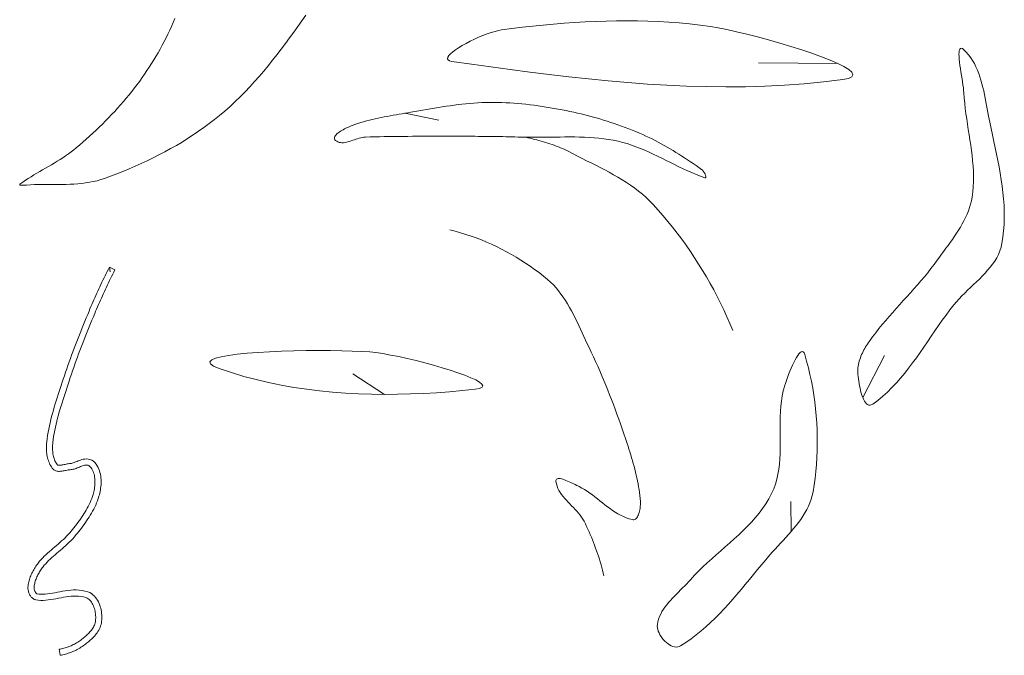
# Model space of a CAD drawing. Header units: inches. Extents: x -12 to 23, y -13.2 to 21.7.
# Tile 9 of 75: x -3 to 2, y -0.9 to 2.3. Entities that reach past the tile are written whole.
import ezdxf

# ---------------------------------------------------------------- set-up
doc = ezdxf.new("R2010")
doc.units = ezdxf.units.IN
doc.header["$MEASUREMENT"] = 0
doc.layers.get('0').update_dxf_attribs({"lineweight": 0})

msp = doc.modelspace()

# ---------------------------------------------------------------- linework, layer by layer
at = {"color": 30, "linetype": 'Continuous', "lineweight": 0, "true_color": 0xff7e00}
for p, q in [((1.1464, 2.0721), (0.7428, 2.0761)), ((-1.0617, 1.8179), (-0.8887, 1.7834)), ((1.2739, 0.3676), (1.3855, 0.5818)), ((-1.166, 0.3829), (-1.3278, 0.4887)), ((0.9084, -0.3174), (0.9076, -0.1643))]:
    msp.add_line(p, q, dxfattribs=at)
at = {"color": 7, "linetype": 'Continuous', "lineweight": 0}
for p, q in [((-0.4343, 1.6929), (-0.4456, 1.6956)), ((-0.423, 1.6902), (-0.4343, 1.6929)), ((-0.4117, 1.6875), (-0.423, 1.6902)), ((-0.4005, 1.6847), (-0.4117, 1.6875)), ((-0.3892, 1.6818), (-0.4005, 1.6847)), ((-0.378, 1.6788), (-0.3892, 1.6818)), ((-0.3667, 1.6757), (-0.378, 1.6788)), ((-0.3555, 1.6725), (-0.3667, 1.6757)), ((-0.3444, 1.6692), (-0.3555, 1.6725)), ((-0.3333, 1.6658), (-0.3444, 1.6692)), ((-0.3222, 1.6622), (-0.3333, 1.6658)), ((-0.3113, 1.6585), (-0.3222, 1.6622)), ((-0.3003, 1.6546), (-0.3113, 1.6585)), ((-0.2895, 1.6506), (-0.3003, 1.6546)), ((-0.2787, 1.6464), (-0.2895, 1.6506)), ((-0.268, 1.6419), (-0.2787, 1.6464)), ((-0.2574, 1.6373), (-0.268, 1.6419)), ((-0.2469, 1.6325), (-0.2574, 1.6373)), ((-0.2365, 1.6274), (-0.2469, 1.6325)), ((-0.2262, 1.6222), (-0.2365, 1.6274)), ((-0.2036, 1.6104), (-0.2262, 1.6222)), ((-0.1808, 1.5987), (-0.2036, 1.6104)), ((-0.1578, 1.5872), (-0.1808, 1.5987)), ((-0.1348, 1.5756), (-0.1578, 1.5872)), ((-0.1117, 1.5641), (-0.1348, 1.5756)), ((-0.0886, 1.5525), (-0.1117, 1.5641)), ((-0.0656, 1.5407), (-0.0886, 1.5525)), ((-0.0427, 1.5288), (-0.0656, 1.5407)), ((-0.0199, 1.5166), (-0.0427, 1.5288)), ((0.0026, 1.5041), (-0.0199, 1.5166)), ((0.0249, 1.4913), (0.0026, 1.5041)), ((0.0468, 1.4781), (0.0249, 1.4913)), ((0.0684, 1.4645), (0.0468, 1.4781)), ((0.0896, 1.4503), (0.0684, 1.4645)), ((0.1103, 1.4356), (0.0896, 1.4503)), ((0.1304, 1.4202), (0.1103, 1.4356)), ((0.15, 1.4042), (0.1304, 1.4202)), ((0.169, 1.3875), (0.15, 1.4042)), ((0.1873, 1.37), (0.169, 1.3875)), ((0.2049, 1.3517), (0.1873, 1.37)), ((0.2303, 1.3234), (0.2049, 1.3517)), ((0.2553, 1.2947), (0.2303, 1.3234)), ((0.2797, 1.2654), (0.2553, 1.2947)), ((0.3037, 1.2357), (0.2797, 1.2654)), ((-0.8056, 1.2158), (-0.8327, 1.2228)), ((-0.7786, 1.2082), (-0.8056, 1.2158)), ((-0.7517, 1.1999), (-0.7786, 1.2082)), ((0.3271, 1.2055), (0.3037, 1.2357)), ((-0.7249, 1.191), (-0.7517, 1.1999)), ((-0.6984, 1.1814), (-0.7249, 1.191)), ((-0.672, 1.1713), (-0.6984, 1.1814)), ((-0.6458, 1.1605), (-0.672, 1.1713)), ((-0.6199, 1.1491), (-0.6458, 1.1605)), ((0.3501, 1.1749), (0.3271, 1.2055)), ((0.3724, 1.1439), (0.3501, 1.1749)), ((-0.5942, 1.1371), (-0.6199, 1.1491)), ((-0.5688, 1.1246), (-0.5942, 1.1371)), ((-0.5437, 1.1114), (-0.5688, 1.1246)), ((-0.5189, 1.0977), (-0.5437, 1.1114)), ((0.3943, 1.1125), (0.3724, 1.1439)), ((0.4156, 1.0807), (0.3943, 1.1125)), ((-0.4944, 1.0835), (-0.5189, 1.0977)), ((-0.4703, 1.0687), (-0.4944, 1.0835)), ((-0.4465, 1.0534), (-0.4703, 1.0687)), ((0.4363, 1.0485), (0.4156, 1.0807)), ((-0.4232, 1.0375), (-0.4465, 1.0534)), ((-0.4002, 1.0212), (-0.4232, 1.0375)), ((-0.3777, 1.0043), (-0.4002, 1.0212)), ((0.4565, 1.0159), (0.4363, 1.0485)), ((0.4761, 0.983), (0.4565, 1.0159)), ((-0.3556, 0.987), (-0.3777, 1.0043)), ((-0.334, 0.9692), (-0.3556, 0.987)), ((-0.3189, 0.9557), (-0.334, 0.9692)), ((-0.3045, 0.9415), (-0.3189, 0.9557)), ((0.495, 0.9498), (0.4761, 0.983)), ((-0.2909, 0.9267), (-0.3045, 0.9415)), ((-0.278, 0.9113), (-0.2909, 0.9267)), ((-0.2657, 0.8953), (-0.278, 0.9113)), ((0.5134, 0.9163), (0.495, 0.9498)), ((0.5312, 0.8824), (0.5134, 0.9163)), ((-0.2539, 0.8788), (-0.2657, 0.8953)), ((-0.2427, 0.8619), (-0.2539, 0.8788)), ((-0.232, 0.8445), (-0.2427, 0.8619)), ((0.5484, 0.8483), (0.5312, 0.8824)), ((-0.2216, 0.8268), (-0.232, 0.8445)), ((-0.2117, 0.8088), (-0.2216, 0.8268)), ((-0.2021, 0.7905), (-0.2117, 0.8088)), ((0.5649, 0.8139), (0.5484, 0.8483)), ((0.5808, 0.7792), (0.5649, 0.8139)), ((-0.1928, 0.772), (-0.2021, 0.7905)), ((-0.1837, 0.7534), (-0.1928, 0.772)), ((0.5961, 0.7443), (0.5808, 0.7792)), ((-0.1748, 0.7346), (-0.1837, 0.7534)), ((-0.166, 0.7158), (-0.1748, 0.7346)), ((-0.1574, 0.697), (-0.166, 0.7158)), ((0.6106, 0.7092), (0.5961, 0.7443)), ((-0.1488, 0.6782), (-0.1574, 0.697)), ((-0.1401, 0.6595), (-0.1488, 0.6782)), ((-0.1314, 0.641), (-0.1401, 0.6595)), ((-0.1227, 0.6226), (-0.1314, 0.641)), ((-0.1113, 0.5988), (-0.1227, 0.6226)), ((-0.1001, 0.5749), (-0.1113, 0.5988)), ((-0.0891, 0.5509), (-0.1001, 0.5749)), ((-0.0783, 0.5269), (-0.0891, 0.5509)), ((-0.0677, 0.5027), (-0.0783, 0.5269)), ((-0.0573, 0.4785), (-0.0677, 0.5027)), ((-0.0471, 0.4541), (-0.0573, 0.4785)), ((-0.0371, 0.4297), (-0.0471, 0.4541)), ((-0.0272, 0.4052), (-0.0371, 0.4297)), ((-0.0175, 0.3807), (-0.0272, 0.4052)), ((-0.008, 0.3561), (-0.0175, 0.3807)), ((0.0014, 0.3314), (-0.008, 0.3561)), ((0.0106, 0.3067), (0.0014, 0.3314)), ((0.0197, 0.2819), (0.0106, 0.3067)), ((0.0287, 0.257), (0.0197, 0.2819)), ((0.0376, 0.2322), (0.0287, 0.257)), ((0.0463, 0.2073), (0.0376, 0.2322)), ((0.0549, 0.1823), (0.0463, 0.2073)), ((0.0634, 0.1573), (0.0549, 0.1823)), ((0.0718, 0.1323), (0.0634, 0.1573)), ((0.0765, 0.1179), (0.0718, 0.1323)), ((0.0813, 0.1034), (0.0765, 0.1179)), ((0.0859, 0.0889), (0.0813, 0.1034)), ((0.0904, 0.0744), (0.0859, 0.0889)), ((0.0949, 0.0598), (0.0904, 0.0744)), ((0.0992, 0.0452), (0.0949, 0.0598)), ((0.1034, 0.0305), (0.0992, 0.0452)), ((0.1075, 0.0158), (0.1034, 0.0305)), ((0.1114, 0.001), (0.1075, 0.0158)), ((0.1151, -0.0137), (0.1114, 0.001)), ((-0.2908, -0.0526), (-0.2885, -0.0496)), ((-0.2885, -0.0496), (-0.2851, -0.0477)), ((-0.2851, -0.0477), (-0.2807, -0.0467)), ((-0.2807, -0.0467), (-0.2755, -0.0466)), ((-0.2755, -0.0466), (-0.2695, -0.0472)), ((-0.2695, -0.0472), (-0.2629, -0.0486)), ((-0.2629, -0.0486), (-0.2558, -0.0505)), ((0.1186, -0.0286), (0.1151, -0.0137)), ((0.122, -0.0434), (0.1186, -0.0286)), ((0.1251, -0.0583), (0.122, -0.0434)), ((-0.2919, -0.0567), (-0.2908, -0.0526)), ((-0.2917, -0.0621), (-0.2919, -0.0567)), ((-0.2894, -0.0741), (-0.2917, -0.0621)), ((-0.2859, -0.0857), (-0.2894, -0.0741)), ((-0.2813, -0.0969), (-0.2859, -0.0857)), ((-0.2759, -0.1076), (-0.2813, -0.0969)), ((-0.2558, -0.0505), (-0.2482, -0.053)), ((-0.2482, -0.053), (-0.2403, -0.056)), ((-0.2403, -0.056), (-0.2323, -0.0592)), ((-0.2323, -0.0592), (-0.2241, -0.0628)), ((-0.2241, -0.0628), (-0.2159, -0.0665)), ((-0.2159, -0.0665), (-0.2079, -0.0703)), ((-0.2079, -0.0703), (-0.2001, -0.0741)), ((-0.2001, -0.0741), (-0.1926, -0.0778)), ((-0.1926, -0.0778), (-0.1856, -0.0813)), ((-0.1856, -0.0813), (-0.1792, -0.0845)), ((-0.1792, -0.0845), (-0.1734, -0.0875)), ((-0.1734, -0.0875), (-0.1593, -0.0949)), ((-0.1593, -0.0949), (-0.1455, -0.1031)), ((0.1279, -0.0733), (0.1251, -0.0583)), ((0.1305, -0.0882), (0.1279, -0.0733)), ((0.1329, -0.1032), (0.1305, -0.0882)), ((-0.2696, -0.118), (-0.2759, -0.1076)), ((-0.2626, -0.1281), (-0.2696, -0.118)), ((-0.255, -0.138), (-0.2626, -0.1281)), ((-0.2469, -0.1477), (-0.255, -0.138)), ((-0.2384, -0.1572), (-0.2469, -0.1477)), ((-0.1455, -0.1031), (-0.1319, -0.1117)), ((-0.1319, -0.1117), (-0.1186, -0.1209)), ((-0.1186, -0.1209), (-0.1055, -0.1304)), ((-0.1055, -0.1304), (-0.0925, -0.1402)), ((-0.0925, -0.1402), (-0.0797, -0.1502)), ((-0.0797, -0.1502), (-0.0668, -0.1603)), ((0.135, -0.1182), (0.1329, -0.1032)), ((0.1368, -0.1333), (0.135, -0.1182)), ((0.1382, -0.1484), (0.1368, -0.1333)), ((0.1394, -0.1635), (0.1382, -0.1484)), ((-0.2296, -0.1666), (-0.2384, -0.1572)), ((-0.2206, -0.1759), (-0.2296, -0.1666)), ((-0.2115, -0.1853), (-0.2206, -0.1759)), ((-0.2024, -0.1946), (-0.2115, -0.1853)), ((-0.1934, -0.2041), (-0.2024, -0.1946)), ((-0.0668, -0.1603), (-0.054, -0.1704)), ((-0.054, -0.1704), (-0.0412, -0.1804)), ((-0.0412, -0.1804), (-0.0283, -0.1903)), ((-0.0283, -0.1903), (-0.0153, -0.1998)), ((-0.0153, -0.1998), (-0.0022, -0.2091)), ((0.1364, -0.2067), (0.1375, -0.2001)), ((0.1375, -0.2001), (0.1384, -0.1935)), ((0.1384, -0.1935), (0.139, -0.187)), ((0.139, -0.187), (0.1394, -0.1807)), ((0.1396, -0.1689), (0.1394, -0.1635)), ((0.1394, -0.1807), (0.1396, -0.1746)), ((0.1396, -0.1746), (0.1396, -0.1689)), ((-0.1847, -0.2136), (-0.1934, -0.2041)), ((-0.1763, -0.2234), (-0.1847, -0.2136)), ((-0.1683, -0.2333), (-0.1763, -0.2234)), ((-0.1609, -0.2436), (-0.1683, -0.2333)), ((-0.1541, -0.2541), (-0.1609, -0.2436)), ((-0.0022, -0.2091), (0.0111, -0.2179)), ((0.0111, -0.2179), (0.0246, -0.2262)), ((0.0246, -0.2262), (0.0384, -0.2339)), ((0.0384, -0.2339), (0.0526, -0.2408)), ((0.0526, -0.2408), (0.067, -0.247)), ((0.067, -0.247), (0.0819, -0.2522)), ((0.1144, -0.2532), (0.118, -0.2502)), ((0.118, -0.2502), (0.1213, -0.2464)), ((0.1213, -0.2464), (0.1242, -0.242)), ((0.1242, -0.242), (0.1269, -0.237)), ((0.1269, -0.237), (0.1293, -0.2316)), ((0.1293, -0.2316), (0.1315, -0.2258)), ((0.1315, -0.2258), (0.1334, -0.2196)), ((0.1334, -0.2196), (0.135, -0.2133)), ((0.135, -0.2133), (0.1364, -0.2067)), ((-0.148, -0.265), (-0.1541, -0.2541)), ((-0.1414, -0.2782), (-0.148, -0.265)), ((-0.1349, -0.2916), (-0.1414, -0.2782)), ((-0.1285, -0.3051), (-0.1349, -0.2916)), ((0.0819, -0.2522), (0.0971, -0.2565)), ((0.0971, -0.2565), (0.1019, -0.2572)), ((0.1019, -0.2572), (0.1064, -0.2568)), ((0.1064, -0.2568), (0.1106, -0.2554)), ((0.1106, -0.2554), (0.1144, -0.2532)), ((-0.1224, -0.3186), (-0.1285, -0.3051)), ((-0.1164, -0.3322), (-0.1224, -0.3186)), ((-0.1105, -0.3459), (-0.1164, -0.3322)), ((-0.1048, -0.3597), (-0.1105, -0.3459)), ((-0.0993, -0.3735), (-0.1048, -0.3597)), ((-0.094, -0.3874), (-0.0993, -0.3735)), ((-0.0888, -0.4014), (-0.094, -0.3874)), ((-0.0838, -0.4154), (-0.0888, -0.4014)), ((-0.079, -0.4295), (-0.0838, -0.4154)), ((-0.0743, -0.4436), (-0.079, -0.4295)), ((-0.0698, -0.4578), (-0.0743, -0.4436)), ((-0.0655, -0.4721), (-0.0698, -0.4578)), ((-0.0614, -0.4864), (-0.0655, -0.4721)), ((-0.0574, -0.5007), (-0.0614, -0.4864)), ((-0.0536, -0.5151), (-0.0574, -0.5007)), ((-0.05, -0.5295), (-0.0536, -0.5151)), ((-0.0466, -0.5439), (-0.05, -0.5295))]:
    msp.add_line(p, q, dxfattribs=at)
at = {"color": 7, "linetype": 'Continuous', "lineweight": 0, "flags": 128}
msp.add_lwpolyline([(-2.2364, 2.3011), (-2.2446, 2.2812), (-2.2531, 2.2614), (-2.262, 2.2418), (-2.2711, 2.2223), (-2.2806, 2.203), (-2.2904, 2.1838), (-2.3005, 2.1647), (-2.3109, 2.1458), (-2.3216, 2.127), (-2.3325, 2.1084), (-2.3437, 2.0899), (-2.3551, 2.0716), (-2.3668, 2.0534), (-2.3786, 2.0354), (-2.3907, 2.0176), (-2.403, 1.9999), (-2.4155, 1.9824), (-2.4282, 1.965), (-2.4417, 1.9471), (-2.4555, 1.9294), (-2.4695, 1.9119), (-2.4838, 1.8946), (-2.4983, 1.8775), (-2.513, 1.8605), (-2.528, 1.8438), (-2.5432, 1.8272), (-2.5586, 1.8109), (-2.5742, 1.7947), (-2.59, 1.7786), (-2.606, 1.7628), (-2.6221, 1.7471), (-2.6384, 1.7316), (-2.6548, 1.7162), (-2.6714, 1.701), (-2.6881, 1.686), (-2.7049, 1.6711), (-2.7218, 1.6563), (-2.7389, 1.6417), (-2.7521, 1.6308), (-2.7656, 1.6204), (-2.7793, 1.6103), (-2.7934, 1.6005), (-2.8076, 1.5911), (-2.822, 1.5819), (-2.8366, 1.5729), (-2.8513, 1.564), (-2.8661, 1.5553), (-2.8809, 1.5467), (-2.8958, 1.5381), (-2.9107, 1.5295), (-2.9256, 1.5208), (-2.9404, 1.5121), (-2.9551, 1.5033), (-2.9697, 1.4943), (-2.9841, 1.4851), (-2.9984, 1.4756), (-3.0125, 1.4658), (-3.0263, 1.4557), (-3.0273, 1.4548), (-3.0278, 1.454), (-3.0278, 1.4532), (-3.0273, 1.4526), (-3.0264, 1.4521), (-3.0251, 1.4517), (-3.0235, 1.4513), (-3.0216, 1.4511), (-3.0194, 1.4509), (-3.017, 1.4508), (-3.0145, 1.4507), (-3.0119, 1.4507), (-3.0092, 1.4507), (-3.0065, 1.4508), (-3.0038, 1.4509), (-3.0012, 1.451), (-2.9987, 1.4511), (-2.9964, 1.4513), (-2.9943, 1.4514), (-2.9925, 1.4515), (-2.9725, 1.4527), (-2.9525, 1.4535), (-2.9324, 1.4539), (-2.9122, 1.4542), (-2.892, 1.4543), (-2.8718, 1.4543), (-2.8516, 1.4543), (-2.8313, 1.4544), (-2.8111, 1.4546), (-2.791, 1.4549), (-2.7709, 1.4556), (-2.7508, 1.4566), (-2.7309, 1.458), (-2.7111, 1.4599), (-2.6913, 1.4623), (-2.6718, 1.4654), (-2.6523, 1.4691), (-2.6331, 1.4737), (-2.614, 1.4791), (-2.5952, 1.4853), (-2.5637, 1.4969), (-2.5324, 1.5089), (-2.5011, 1.5213), (-2.47, 1.5342), (-2.439, 1.5475), (-2.4083, 1.5613), (-2.3777, 1.5755), (-2.3473, 1.5903), (-2.3172, 1.6055), (-2.2873, 1.6212), (-2.2577, 1.6373), (-2.2285, 1.654), (-2.1995, 1.6712), (-2.1709, 1.6889), (-2.1427, 1.7072), (-2.1148, 1.726), (-2.0874, 1.7453), (-2.0604, 1.7651), (-2.0338, 1.7856), (-2.0077, 1.8066), (-1.9805, 1.8295), (-1.954, 1.853), (-1.928, 1.8772), (-1.9026, 1.902), (-1.8776, 1.9273), (-1.8532, 1.9531), (-1.8292, 1.9794), (-1.8056, 2.0061), (-1.7824, 2.0332), (-1.7597, 2.0607), (-1.7372, 2.0885), (-1.7151, 2.1166), (-1.6933, 2.145), (-1.6718, 2.1735), (-1.6505, 2.2023), (-1.6295, 2.2312), (-1.6086, 2.2602), (-1.5879, 2.2893), (-1.5674, 2.3184)], dxfattribs=at)
for points in [[(1.1728, 1.9899), (1.2022, 1.996), (1.2188, 2.0044), (1.2237, 2.0148), (1.2179, 2.0271), (1.2024, 2.0409), (1.1782, 2.056), (1.1464, 2.0721), (1.1079, 2.089), (1.0637, 2.1064), (1.015, 2.1242), (0.9626, 2.1419), (0.9076, 2.1594), (0.8511, 2.1764), (0.794, 2.1926), (0.7374, 2.2079), (0.6822, 2.2219), (0.6295, 2.2344), (0.5803, 2.2452), (0.5357, 2.2539), (0.4965, 2.2604), (0.4437, 2.2675), (0.3908, 2.2736), (0.3378, 2.2787), (0.2846, 2.2828), (0.2314, 2.286), (0.178, 2.2882), (0.1246, 2.2896), (0.0712, 2.2902), (0.0177, 2.2899), (-0.0358, 2.2889), (-0.0893, 2.2871), (-0.1428, 2.2846), (-0.1963, 2.2815), (-0.2497, 2.2777), (-0.3031, 2.2733), (-0.3564, 2.2683), (-0.4096, 2.2628), (-0.4627, 2.2568), (-0.5157, 2.2504), (-0.5686, 2.2435), (-0.5845, 2.2406), (-0.6024, 2.2361), (-0.6219, 2.2302), (-0.6425, 2.223), (-0.6639, 2.2148), (-0.6858, 2.2056), (-0.7076, 2.1957), (-0.7292, 2.1853), (-0.75, 2.1745), (-0.7697, 2.1636), (-0.7879, 2.1526), (-0.8042, 2.1418), (-0.8183, 2.1313), (-0.8298, 2.1214), (-0.8382, 2.1122), (-0.8433, 2.1038), (-0.8446, 2.0965), (-0.8418, 2.0905), (-0.8344, 2.0859), (-0.8221, 2.0829), (-0.7232, 2.0686), (-0.624, 2.0545), (-0.5246, 2.0409), (-0.4251, 2.0278), (-0.3253, 2.0154), (-0.2254, 2.0037), (-0.1254, 1.9929), (-0.0254, 1.9831), (0.0748, 1.9745), (0.1749, 1.9671), (0.2751, 1.9611), (0.3753, 1.9566), (0.4754, 1.9538), (0.5754, 1.9527), (0.6754, 1.9534), (0.7752, 1.9562), (0.8749, 1.9611), (0.9744, 1.9683), (1.0737, 1.9778), (1.1728, 1.9899), (1.1728, 1.9899), (1.1728, 1.9899), (1.1728, 1.9899)], [(1.3249, 0.3331), (1.3511, 0.3526), (1.3761, 0.3733), (1.4002, 0.3951), (1.4233, 0.4179), (1.4456, 0.4416), (1.4671, 0.466), (1.488, 0.4912), (1.5083, 0.517), (1.5281, 0.5434), (1.5476, 0.5701), (1.5667, 0.5972), (1.5856, 0.6245), (1.6043, 0.652), (1.623, 0.6795), (1.6418, 0.707), (1.6606, 0.7343), (1.6797, 0.7614), (1.6991, 0.7881), (1.7189, 0.8145), (1.7391, 0.8403), (1.752, 0.8556), (1.7655, 0.8706), (1.7796, 0.8854), (1.7942, 0.8999), (1.8091, 0.9144), (1.8241, 0.9287), (1.8393, 0.9431), (1.8544, 0.9574), (1.8692, 0.9719), (1.8838, 0.9865), (1.898, 1.0013), (1.9115, 1.0164), (1.9244, 1.0318), (1.9364, 1.0475), (1.9475, 1.0637), (1.9575, 1.0804), (1.9663, 1.0976), (1.9738, 1.1154), (1.9798, 1.1339), (1.9843, 1.153), (1.9894, 1.1853), (1.9931, 1.2176), (1.9954, 1.25), (1.9964, 1.2825), (1.9963, 1.3151), (1.995, 1.3478), (1.9928, 1.3805), (1.9896, 1.4132), (1.9857, 1.4459), (1.981, 1.4786), (1.9758, 1.5114), (1.97, 1.5441), (1.9638, 1.5768), (1.9573, 1.6095), (1.9505, 1.6421), (1.9436, 1.6746), (1.9367, 1.7071), (1.9298, 1.7395), (1.9231, 1.7717), (1.9166, 1.8039), (1.9132, 1.8218), (1.9098, 1.8399), (1.9064, 1.8581), (1.903, 1.8765), (1.8994, 1.895), (1.8956, 1.9135), (1.8916, 1.932), (1.8873, 1.9503), (1.8826, 1.9685), (1.8775, 1.9865), (1.8719, 2.0042), (1.8658, 2.0215), (1.8591, 2.0385), (1.8516, 2.0551), (1.8435, 2.0712), (1.8346, 2.0867), (1.8248, 2.1016), (1.8142, 2.1158), (1.8025, 2.1293), (1.7898, 2.142), (1.7826, 2.1477), (1.7767, 2.15), (1.7722, 2.1491), (1.7689, 2.1454), (1.7667, 2.1391), (1.7654, 2.1304), (1.7651, 2.1198), (1.7655, 2.1073), (1.7666, 2.0934), (1.7682, 2.0783), (1.7703, 2.0623), (1.7726, 2.0456), (1.7752, 2.0286), (1.7779, 2.0114), (1.7806, 1.9945), (1.7831, 1.978), (1.7854, 1.9623), (1.7874, 1.9475), (1.7889, 1.9341), (1.7898, 1.9223), (1.7917, 1.8956), (1.7942, 1.8689), (1.7973, 1.8422), (1.8007, 1.8155), (1.8046, 1.7888), (1.8086, 1.7621), (1.8128, 1.7353), (1.8171, 1.7086), (1.8212, 1.6819), (1.8252, 1.6553), (1.8289, 1.6286), (1.8321, 1.6019), (1.8349, 1.5753), (1.8372, 1.5487), (1.8387, 1.5221), (1.8394, 1.4956), (1.8392, 1.469), (1.838, 1.4426), (1.8356, 1.4161), (1.8321, 1.3897), (1.8287, 1.3717), (1.8244, 1.354), (1.8192, 1.3366), (1.8131, 1.3195), (1.8063, 1.3026), (1.7987, 1.2859), (1.7906, 1.2694), (1.7818, 1.2531), (1.7725, 1.2371), (1.7628, 1.2212), (1.7527, 1.2054), (1.7422, 1.1898), (1.7315, 1.1743), (1.7206, 1.159), (1.7096, 1.1437), (1.6985, 1.1286), (1.6874, 1.1135), (1.6763, 1.0984), (1.6654, 1.0834), (1.6546, 1.0685), (1.6387, 1.0467), (1.6223, 1.0252), (1.6055, 1.0041), (1.5884, 0.9832), (1.571, 0.9626), (1.5533, 0.9422), (1.5354, 0.9219), (1.5174, 0.9017), (1.4992, 0.8816), (1.4811, 0.8616), (1.4629, 0.8415), (1.4448, 0.8214), (1.4268, 0.8012), (1.4089, 0.7809), (1.3913, 0.7604), (1.3739, 0.7398), (1.3568, 0.7189), (1.3401, 0.6977), (1.3238, 0.6762), (1.308, 0.6543), (1.3031, 0.6472), (1.2983, 0.64), (1.2936, 0.6327), (1.2889, 0.6252), (1.2845, 0.6175), (1.2802, 0.6098), (1.276, 0.602), (1.2721, 0.594), (1.2684, 0.586), (1.265, 0.5779), (1.2618, 0.5697), (1.2589, 0.5614), (1.2563, 0.5531), (1.2541, 0.5447), (1.2522, 0.5363), (1.2507, 0.5278), (1.2496, 0.5193), (1.2489, 0.5108), (1.2486, 0.5022), (1.2488, 0.4937), (1.2495, 0.4843), (1.2504, 0.4739), (1.2517, 0.4627), (1.2533, 0.451), (1.2552, 0.4388), (1.2575, 0.4264), (1.2601, 0.414), (1.263, 0.4018), (1.2663, 0.3898), (1.2699, 0.3784), (1.2739, 0.3676), (1.2781, 0.3578), (1.2828, 0.349), (1.2877, 0.3415), (1.2931, 0.3354), (1.2987, 0.331), (1.3048, 0.3283), (1.3111, 0.3277), (1.3178, 0.3292), (1.3249, 0.3331), (1.3249, 0.3331), (1.3249, 0.3331), (1.3249, 0.3331)], [(0.4691, 1.489), (0.4464, 1.4971), (0.4239, 1.5057), (0.4017, 1.515), (0.3796, 1.5247), (0.3576, 1.5348), (0.3358, 1.5452), (0.314, 1.5559), (0.2923, 1.5666), (0.2706, 1.5775), (0.2489, 1.5882), (0.2272, 1.5989), (0.2054, 1.6093), (0.1835, 1.6195), (0.1615, 1.6293), (0.1393, 1.6386), (0.117, 1.6473), (0.0944, 1.6554), (0.0717, 1.6628), (0.0486, 1.6693), (0.0253, 1.675), (0.0011, 1.6799), (-0.0233, 1.6841), (-0.0477, 1.6875), (-0.0722, 1.6904), (-0.0968, 1.6926), (-0.1214, 1.6943), (-0.1461, 1.6955), (-0.1709, 1.6963), (-0.1957, 1.6968), (-0.2206, 1.697), (-0.2454, 1.6969), (-0.2703, 1.6967), (-0.2952, 1.6964), (-0.3201, 1.696), (-0.3451, 1.6956), (-0.3699, 1.6954), (-0.3948, 1.6952), (-0.4197, 1.6952), (-0.4445, 1.6955), (-0.4692, 1.6961), (-0.4849, 1.6966), (-0.5005, 1.697), (-0.5161, 1.6975), (-0.5318, 1.6978), (-0.5474, 1.6982), (-0.563, 1.6985), (-0.5787, 1.6988), (-0.5943, 1.699), (-0.61, 1.6993), (-0.6256, 1.6995), (-0.6412, 1.6997), (-0.6569, 1.6998), (-0.6725, 1.7), (-0.6882, 1.7001), (-0.7038, 1.7002), (-0.7194, 1.7002), (-0.7351, 1.7003), (-0.7507, 1.7003), (-0.7664, 1.7004), (-0.782, 1.7004), (-0.8061, 1.7004), (-0.8302, 1.7004), (-0.8543, 1.7004), (-0.8784, 1.7004), (-0.9025, 1.7005), (-0.9266, 1.7005), (-0.9507, 1.7004), (-0.9747, 1.7004), (-0.9988, 1.7004), (-1.0229, 1.7003), (-1.047, 1.7001), (-1.0711, 1.6999), (-1.0952, 1.6997), (-1.1193, 1.6994), (-1.1434, 1.6991), (-1.1675, 1.6986), (-1.1916, 1.6981), (-1.2157, 1.6976), (-1.2397, 1.6969), (-1.2638, 1.6961), (-1.2716, 1.6955), (-1.2794, 1.6943), (-1.2874, 1.6926), (-1.2955, 1.6905), (-1.3037, 1.688), (-1.3119, 1.6854), (-1.3201, 1.6826), (-1.3283, 1.6798), (-1.3365, 1.677), (-1.3446, 1.6744), (-1.3526, 1.6721), (-1.3605, 1.6702), (-1.3682, 1.6687), (-1.3758, 1.6677), (-1.3832, 1.6675), (-1.3903, 1.6679), (-1.3972, 1.6692), (-1.4038, 1.6715), (-1.41, 1.6748), (-1.416, 1.6792), (-1.4195, 1.6831), (-1.4215, 1.6871), (-1.4221, 1.6912), (-1.4215, 1.6955), (-1.4198, 1.6998), (-1.417, 1.7042), (-1.4133, 1.7086), (-1.4088, 1.713), (-1.4035, 1.7173), (-1.3977, 1.7217), (-1.3914, 1.7259), (-1.3848, 1.73), (-1.3778, 1.7339), (-1.3708, 1.7377), (-1.3636, 1.7413), (-1.3566, 1.7447), (-1.3498, 1.7478), (-1.3432, 1.7506), (-1.3371, 1.7531), (-1.3314, 1.7553), (-1.317, 1.7605), (-1.3024, 1.7655), (-1.2878, 1.7701), (-1.2731, 1.7745), (-1.2583, 1.7786), (-1.2434, 1.7825), (-1.2284, 1.7862), (-1.2134, 1.7897), (-1.1984, 1.793), (-1.1833, 1.7962), (-1.1682, 1.7992), (-1.153, 1.8021), (-1.1378, 1.8049), (-1.1226, 1.8076), (-1.1074, 1.8102), (-1.0922, 1.8128), (-1.077, 1.8153), (-1.0617, 1.8179), (-1.0465, 1.8204), (-1.0314, 1.8229), (-1.0114, 1.8263), (-0.9914, 1.8298), (-0.9715, 1.8333), (-0.9515, 1.8368), (-0.9315, 1.8402), (-0.9115, 1.8436), (-0.8914, 1.847), (-0.8714, 1.8503), (-0.8514, 1.8534), (-0.8313, 1.8564), (-0.8112, 1.8593), (-0.7911, 1.862), (-0.771, 1.8644), (-0.7509, 1.8666), (-0.7308, 1.8686), (-0.7106, 1.8703), (-0.6905, 1.8716), (-0.6703, 1.8727), (-0.6501, 1.8733), (-0.6298, 1.8736), (-0.6092, 1.8736), (-0.5886, 1.8733), (-0.5679, 1.8727), (-0.5473, 1.8718), (-0.5267, 1.8707), (-0.5061, 1.8693), (-0.4855, 1.8676), (-0.4649, 1.8658), (-0.4443, 1.8636), (-0.4237, 1.8613), (-0.4032, 1.8588), (-0.3827, 1.856), (-0.3622, 1.853), (-0.3418, 1.8498), (-0.3214, 1.8465), (-0.301, 1.843), (-0.2806, 1.8392), (-0.2603, 1.8354), (-0.2401, 1.8313), (-0.2199, 1.8272), (-0.2008, 1.823), (-0.1817, 1.8187), (-0.1627, 1.8142), (-0.1437, 1.8096), (-0.1248, 1.8047), (-0.1059, 1.7997), (-0.087, 1.7944), (-0.0682, 1.789), (-0.0495, 1.7834), (-0.0308, 1.7776), (-0.0122, 1.7716), (0.0064, 1.7654), (0.0249, 1.759), (0.0433, 1.7524), (0.0616, 1.7456), (0.0799, 1.7387), (0.0981, 1.7315), (0.1162, 1.7241), (0.1342, 1.7166), (0.1521, 1.7088), (0.168, 1.7017), (0.1837, 1.6943), (0.1994, 1.6866), (0.215, 1.6787), (0.2304, 1.6706), (0.2457, 1.6623), (0.261, 1.6538), (0.2761, 1.6452), (0.2912, 1.6363), (0.3062, 1.6273), (0.3211, 1.6182), (0.3359, 1.6089), (0.3506, 1.5995), (0.3653, 1.59), (0.3799, 1.5804), (0.3945, 1.5707), (0.409, 1.5609), (0.4234, 1.5511), (0.4378, 1.5412), (0.4521, 1.5313), (0.4541, 1.5298), (0.456, 1.5279), (0.4581, 1.5256), (0.4601, 1.5231), (0.4621, 1.5204), (0.464, 1.5174), (0.4659, 1.5144), (0.4676, 1.5113), (0.4692, 1.5082), (0.4707, 1.5051), (0.4719, 1.5021), (0.4729, 1.4993), (0.4737, 1.4967), (0.4741, 1.4944), (0.4742, 1.4924), (0.474, 1.4907), (0.4734, 1.4895), (0.4724, 1.4888), (0.471, 1.4886), (0.4691, 1.489), (0.4691, 1.489), (0.4691, 1.489), (0.4691, 1.489)], [(-0.7038, 0.4092), (-0.6808, 0.4132), (-0.6679, 0.4191), (-0.6642, 0.4266), (-0.669, 0.4354), (-0.6815, 0.4455), (-0.7008, 0.4565), (-0.7261, 0.4683), (-0.7567, 0.4807), (-0.7918, 0.4934), (-0.8305, 0.5063), (-0.872, 0.5191), (-0.9156, 0.5318), (-0.9603, 0.5439), (-1.0055, 0.5554), (-1.0503, 0.5661), (-1.094, 0.5757), (-1.1356, 0.584), (-1.1745, 0.5909), (-1.2097, 0.596), (-1.2406, 0.5994), (-1.2827, 0.6022), (-1.3312, 0.6044), (-1.3848, 0.6059), (-1.4426, 0.6068), (-1.5034, 0.607), (-1.5661, 0.6065), (-1.6294, 0.6053), (-1.6924, 0.6034), (-1.7539, 0.6007), (-1.8128, 0.5972), (-1.8679, 0.5929), (-1.9181, 0.5878), (-1.9623, 0.5818), (-1.9995, 0.575), (-2.0283, 0.5673), (-2.0478, 0.5587), (-2.0569, 0.5492), (-2.0543, 0.5387), (-2.039, 0.5272), (-2.0098, 0.5148), (-1.9477, 0.494), (-1.8849, 0.4751), (-1.8215, 0.4582), (-1.7576, 0.4432), (-1.6931, 0.4301), (-1.6282, 0.4187), (-1.5629, 0.4089), (-1.4973, 0.4009), (-1.4314, 0.3944), (-1.3652, 0.3894), (-1.2989, 0.3859), (-1.2325, 0.3837), (-1.166, 0.3829), (-1.0995, 0.3834), (-1.0331, 0.385), (-0.9668, 0.3878), (-0.9007, 0.3917), (-0.8348, 0.3966), (-0.7691, 0.4024), (-0.7038, 0.4092), (-0.7038, 0.4092), (-0.7038, 0.4092), (-0.7038, 0.4092)], [(0.9784, 0.5867), (0.9879, 0.5528), (0.9967, 0.5187), (1.0048, 0.4842), (1.0121, 0.4496), (1.0186, 0.4147), (1.0243, 0.3797), (1.0292, 0.3444), (1.0334, 0.3091), (1.0368, 0.2737), (1.0394, 0.2382), (1.0412, 0.2026), (1.0421, 0.167), (1.0423, 0.1315), (1.0417, 0.0959), (1.0402, 0.0605), (1.038, 0.0251), (1.0349, -0.0101), (1.031, -0.0453), (1.0262, -0.0802), (1.0206, -0.1149), (1.0166, -0.1339), (1.0114, -0.1523), (1.0049, -0.1704), (0.9974, -0.188), (0.9888, -0.2052), (0.9794, -0.2221), (0.9691, -0.2386), (0.958, -0.2549), (0.9464, -0.2709), (0.9341, -0.2866), (0.9214, -0.3021), (0.9084, -0.3174), (0.895, -0.3325), (0.8814, -0.3475), (0.8678, -0.3624), (0.8541, -0.3772), (0.8404, -0.392), (0.827, -0.4067), (0.8137, -0.4214), (0.8008, -0.4361), (0.7797, -0.461), (0.7586, -0.4861), (0.7377, -0.5114), (0.7167, -0.5368), (0.6957, -0.5622), (0.6747, -0.5876), (0.6535, -0.6129), (0.6322, -0.6381), (0.6106, -0.663), (0.5888, -0.6875), (0.5666, -0.7118), (0.5441, -0.7355), (0.5211, -0.7588), (0.4977, -0.7814), (0.4737, -0.8034), (0.4492, -0.8247), (0.4241, -0.8452), (0.3982, -0.8648), (0.3717, -0.8834), (0.3444, -0.9011), (0.3373, -0.9045), (0.3297, -0.9063), (0.3218, -0.9066), (0.3137, -0.9056), (0.3054, -0.9033), (0.2971, -0.8999), (0.2888, -0.8954), (0.2806, -0.8899), (0.2727, -0.8837), (0.265, -0.8767), (0.2578, -0.8691), (0.251, -0.861), (0.2449, -0.8525), (0.2394, -0.8437), (0.2347, -0.8348), (0.2309, -0.8258), (0.228, -0.8168), (0.2262, -0.808), (0.2255, -0.7994), (0.226, -0.7912), (0.2287, -0.7774), (0.2325, -0.764), (0.2373, -0.751), (0.243, -0.7383), (0.2496, -0.726), (0.257, -0.7141), (0.265, -0.7024), (0.2737, -0.6909), (0.2828, -0.6797), (0.2925, -0.6687), (0.3025, -0.6578), (0.3127, -0.6471), (0.3232, -0.6365), (0.3338, -0.626), (0.3444, -0.6155), (0.3549, -0.6051), (0.3654, -0.5946), (0.3756, -0.5841), (0.3855, -0.5736), (0.3951, -0.5629), (0.4154, -0.5405), (0.4365, -0.5187), (0.4582, -0.4973), (0.4805, -0.4763), (0.5032, -0.4557), (0.5262, -0.4353), (0.5493, -0.415), (0.5725, -0.3948), (0.5957, -0.3745), (0.6186, -0.3541), (0.6412, -0.3334), (0.6633, -0.3125), (0.6848, -0.2912), (0.7057, -0.2694), (0.7257, -0.247), (0.7448, -0.2239), (0.7629, -0.2001), (0.7797, -0.1755), (0.7952, -0.15), (0.8093, -0.1234), (0.8199, -0.0994), (0.8287, -0.075), (0.8358, -0.0501), (0.8413, -0.0247), (0.8455, 0.001), (0.8486, 0.0271), (0.8506, 0.0534), (0.8519, 0.08), (0.8525, 0.1068), (0.8527, 0.1337), (0.8526, 0.1607), (0.8524, 0.1878), (0.8522, 0.2149), (0.8524, 0.2419), (0.8529, 0.2689), (0.8541, 0.2957), (0.8561, 0.3223), (0.859, 0.3487), (0.8631, 0.3749), (0.8685, 0.4007), (0.8714, 0.412), (0.875, 0.4248), (0.8794, 0.4387), (0.8843, 0.4536), (0.8898, 0.469), (0.8957, 0.4848), (0.902, 0.5007), (0.9085, 0.5163), (0.9152, 0.5315), (0.922, 0.5459), (0.9289, 0.5592), (0.9357, 0.5712), (0.9423, 0.5816), (0.9488, 0.5902), (0.9549, 0.5966), (0.9607, 0.6006), (0.966, 0.6018), (0.9708, 0.6001), (0.9749, 0.5952), (0.9784, 0.5867), (0.9784, 0.5867), (0.9784, 0.5867), (0.9784, 0.5867)]]:
    msp.add_lwpolyline(points, close=True, dxfattribs=at)
at = {"color": 7, "linetype": 'Continuous', "lineweight": 0}
msp.add_lwpolyline([(-2.5654, 1.0089), (-2.5698, 1.0326), (-2.542, 1.0183), (-2.5476, 1.0073), (-2.5532, 0.9964), (-2.5587, 0.9855), (-2.5641, 0.9745), (-2.5695, 0.9635), (-2.5749, 0.9525), (-2.5802, 0.9415), (-2.5855, 0.9304), (-2.5907, 0.9194), (-2.5959, 0.9083), (-2.601, 0.8971), (-2.6061, 0.886), (-2.6111, 0.8748), (-2.6161, 0.8637), (-2.621, 0.8524), (-2.6259, 0.8412), (-2.6307, 0.83), (-2.6355, 0.8187), (-2.6403, 0.8074), (-2.645, 0.7961), (-2.652, 0.7789), (-2.6591, 0.7618), (-2.6661, 0.7446), (-2.673, 0.7275), (-2.68, 0.7103), (-2.6869, 0.6931), (-2.6937, 0.676), (-2.7005, 0.6588), (-2.7073, 0.6415), (-2.7139, 0.6243), (-2.7205, 0.6071), (-2.7271, 0.5898), (-2.7335, 0.5726), (-2.7399, 0.5553), (-2.7461, 0.5379), (-2.7523, 0.5206), (-2.7583, 0.5032), (-2.7643, 0.4859), (-2.7701, 0.4684), (-2.7759, 0.4509), (-2.781, 0.4351), (-2.7862, 0.4193), (-2.7914, 0.4035), (-2.7965, 0.3878), (-2.8016, 0.372), (-2.8067, 0.3563), (-2.8117, 0.3406), (-2.8165, 0.3249), (-2.8213, 0.3092), (-2.8259, 0.2936), (-2.8303, 0.2779), (-2.8345, 0.2622), (-2.8385, 0.2466), (-2.8423, 0.2309), (-2.8458, 0.2152), (-2.8491, 0.1996), (-2.852, 0.1839), (-2.8547, 0.1682), (-2.857, 0.1525), (-2.8589, 0.1368), (-2.8595, 0.1305), (-2.86, 0.1241), (-2.8603, 0.1176), (-2.8604, 0.1111), (-2.8603, 0.1046), (-2.86, 0.0981), (-2.8595, 0.0916), (-2.8588, 0.0852), (-2.8579, 0.0789), (-2.8567, 0.0727), (-2.8554, 0.0666), (-2.8538, 0.0607), (-2.852, 0.055), (-2.85, 0.0496), (-2.8478, 0.0443), (-2.8454, 0.0393), (-2.8428, 0.0345), (-2.84, 0.0301), (-2.837, 0.0259), (-2.8341, 0.0224), (-2.8337, 0.022), (-2.8333, 0.0218), (-2.8324, 0.0216), (-2.8308, 0.0214), (-2.8287, 0.0212), (-2.826, 0.0212), (-2.8227, 0.0214), (-2.8191, 0.0218), (-2.815, 0.0223), (-2.8107, 0.023), (-2.806, 0.0239), (-2.8012, 0.0248), (-2.7961, 0.0258), (-2.7908, 0.0268), (-2.7853, 0.0278), (-2.7797, 0.0287), (-2.7739, 0.0295), (-2.769, 0.0299), (-2.7657, 0.0303), (-2.7628, 0.0309), (-2.7593, 0.0318), (-2.7552, 0.0331), (-2.7507, 0.0348), (-2.7458, 0.0367), (-2.7406, 0.0388), (-2.7352, 0.041), (-2.7294, 0.0434), (-2.7234, 0.0457), (-2.7172, 0.0479), (-2.7105, 0.0499), (-2.7035, 0.0516), (-2.696, 0.0529), (-2.6878, 0.0534), (-2.6791, 0.0529), (-2.6698, 0.051), (-2.6605, 0.0472), (-2.6518, 0.0417), (-2.6447, 0.0349), (-2.6381, 0.0267), (-2.6327, 0.0187), (-2.628, 0.0103), (-2.6241, 0.0017), (-2.6208, -0.0071), (-2.6181, -0.0159), (-2.616, -0.0249), (-2.6144, -0.0339), (-2.6132, -0.0429), (-2.6126, -0.0519), (-2.6123, -0.0609), (-2.6124, -0.0698), (-2.6129, -0.0787), (-2.6136, -0.0875), (-2.6147, -0.0961), (-2.616, -0.1047), (-2.6176, -0.1131), (-2.6194, -0.1213), (-2.6214, -0.1293), (-2.6236, -0.1372), (-2.6272, -0.1485), (-2.6312, -0.1598), (-2.6355, -0.1708), (-2.6401, -0.1817), (-2.6451, -0.1923), (-2.6503, -0.2028), (-2.6558, -0.2131), (-2.6615, -0.2233), (-2.6674, -0.2333), (-2.6736, -0.2431), (-2.6798, -0.2528), (-2.6863, -0.2624), (-2.6928, -0.2718), (-2.6995, -0.2811), (-2.7062, -0.2903), (-2.713, -0.2993), (-2.7199, -0.3082), (-2.7267, -0.3171), (-2.7336, -0.3258), (-2.7406, -0.3346), (-2.7487, -0.3443), (-2.7572, -0.3538), (-2.7659, -0.363), (-2.7748, -0.3718), (-2.7838, -0.3804), (-2.7929, -0.3887), (-2.8021, -0.3968), (-2.8112, -0.4047), (-2.8204, -0.4125), (-2.8294, -0.4202), (-2.8383, -0.4277), (-2.8472, -0.4353), (-2.8558, -0.4428), (-2.8642, -0.4504), (-2.8724, -0.458), (-2.8803, -0.4656), (-2.888, -0.4734), (-2.8953, -0.4813), (-2.9022, -0.4893), (-2.9089, -0.4976), (-2.9125, -0.5023), (-2.916, -0.5072), (-2.9195, -0.5122), (-2.9228, -0.5173), (-2.9261, -0.5225), (-2.9292, -0.5277), (-2.9322, -0.533), (-2.935, -0.5383), (-2.9377, -0.5436), (-2.9402, -0.549), (-2.9425, -0.5545), (-2.9446, -0.5599), (-2.9466, -0.5653), (-2.9484, -0.5708), (-2.9499, -0.5762), (-2.9513, -0.5816), (-2.9524, -0.587), (-2.9533, -0.5924), (-2.954, -0.5978), (-2.9545, -0.6029), (-2.9545, -0.6048), (-2.9545, -0.6067), (-2.9542, -0.6089), (-2.9539, -0.6112), (-2.9533, -0.6136), (-2.9526, -0.6161), (-2.9518, -0.6186), (-2.9508, -0.6211), (-2.9497, -0.6235), (-2.9486, -0.6257), (-2.9473, -0.6277), (-2.9461, -0.6295), (-2.9448, -0.6311), (-2.9436, -0.6324), (-2.9426, -0.6334), (-2.9417, -0.6341), (-2.941, -0.6345), (-2.9405, -0.6347), (-2.9403, -0.6348), (-2.94, -0.6349), (-2.93, -0.6363), (-2.9194, -0.637), (-2.9084, -0.637), (-2.8971, -0.6365), (-2.8854, -0.6353), (-2.8734, -0.6337), (-2.861, -0.6318), (-2.8484, -0.6295), (-2.8356, -0.6271), (-2.8224, -0.6246), (-2.8091, -0.6221), (-2.7955, -0.6199), (-2.7818, -0.6179), (-2.7677, -0.6164), (-2.7535, -0.6154), (-2.7391, -0.6152), (-2.7244, -0.6159), (-2.7096, -0.6177), (-2.6947, -0.6207), (-2.6795, -0.6252), (-2.6704, -0.629), (-2.6617, -0.634), (-2.6539, -0.6397), (-2.6469, -0.6462), (-2.6407, -0.6531), (-2.6352, -0.6605), (-2.6304, -0.6682), (-2.6261, -0.6761), (-2.6225, -0.6842), (-2.6193, -0.6924), (-2.6167, -0.7007), (-2.6144, -0.7091), (-2.6126, -0.7176), (-2.6111, -0.7261), (-2.61, -0.7345), (-2.6093, -0.7429), (-2.6089, -0.7511), (-2.6088, -0.7593), (-2.6091, -0.7673), (-2.6097, -0.7754), (-2.6108, -0.7834), (-2.6126, -0.7915), (-2.6149, -0.7992), (-2.6178, -0.8067), (-2.621, -0.8138), (-2.6246, -0.8206), (-2.6286, -0.8271), (-2.6328, -0.8334), (-2.6372, -0.8394), (-2.6418, -0.8451), (-2.6466, -0.8506), (-2.6515, -0.8559), (-2.6565, -0.861), (-2.6615, -0.8659), (-2.6666, -0.8706), (-2.6718, -0.8751), (-2.6769, -0.8794), (-2.6819, -0.8836), (-2.6869, -0.8876), (-2.6919, -0.8916), (-2.6975, -0.8958), (-2.7033, -0.9), (-2.7092, -0.9041), (-2.7152, -0.908), (-2.7213, -0.9118), (-2.7275, -0.9154), (-2.7338, -0.9188), (-2.7402, -0.9221), (-2.7466, -0.9253), (-2.7532, -0.9283), (-2.7598, -0.9311), (-2.7665, -0.9338), (-2.7732, -0.9363), (-2.78, -0.9386), (-2.7868, -0.9408), (-2.7937, -0.9428), (-2.8007, -0.9446), (-2.8076, -0.9463), (-2.8146, -0.9477), (-2.8213, -0.9489), (-2.8269, -0.9182), (-2.8207, -0.9171), (-2.8144, -0.9158), (-2.8082, -0.9143), (-2.8021, -0.9127), (-2.7959, -0.9109), (-2.7898, -0.9089), (-2.7837, -0.9068), (-2.7777, -0.9046), (-2.7717, -0.9022), (-2.7658, -0.8997), (-2.76, -0.897), (-2.7542, -0.8942), (-2.7485, -0.8912), (-2.7429, -0.8882), (-2.7373, -0.8849), (-2.7319, -0.8816), (-2.7265, -0.8781), (-2.7213, -0.8745), (-2.7161, -0.8708), (-2.7111, -0.8669), (-2.7064, -0.8632), (-2.7017, -0.8594), (-2.697, -0.8555), (-2.6923, -0.8515), (-2.6876, -0.8474), (-2.683, -0.8431), (-2.6785, -0.8388), (-2.6741, -0.8343), (-2.6698, -0.8297), (-2.6658, -0.8251), (-2.6619, -0.8203), (-2.6583, -0.8154), (-2.6549, -0.8104), (-2.6518, -0.8052), (-2.6491, -0.8), (-2.6466, -0.7946), (-2.6446, -0.7892), (-2.6429, -0.7836), (-2.6416, -0.7779), (-2.6408, -0.7721), (-2.6403, -0.7656), (-2.6401, -0.7589), (-2.6401, -0.752), (-2.6405, -0.745), (-2.6411, -0.7379), (-2.642, -0.7307), (-2.6433, -0.7236), (-2.6448, -0.7165), (-2.6467, -0.7096), (-2.6488, -0.7028), (-2.6514, -0.6962), (-2.6542, -0.6898), (-2.6574, -0.6838), (-2.661, -0.6782), (-2.6649, -0.6729), (-2.6692, -0.6682), (-2.6738, -0.6639), (-2.6788, -0.6602), (-2.6843, -0.6571), (-2.6901, -0.6546), (-2.7022, -0.651), (-2.7145, -0.6485), (-2.727, -0.647), (-2.7396, -0.6465), (-2.7522, -0.6466), (-2.765, -0.6475), (-2.7778, -0.6489), (-2.7908, -0.6508), (-2.8037, -0.6529), (-2.8167, -0.6553), (-2.8297, -0.6578), (-2.8428, -0.6602), (-2.8558, -0.6626), (-2.8688, -0.6647), (-2.8818, -0.6664), (-2.8948, -0.6676), (-2.9077, -0.6683), (-2.9205, -0.6683), (-2.9333, -0.6674), (-2.9459, -0.6656), (-2.9496, -0.6647), (-2.9531, -0.6634), (-2.9565, -0.6617), (-2.9598, -0.6596), (-2.9628, -0.6572), (-2.9658, -0.6545), (-2.9685, -0.6515), (-2.9711, -0.6482), (-2.9735, -0.6448), (-2.9757, -0.6411), (-2.9778, -0.6373), (-2.9796, -0.6334), (-2.9812, -0.6294), (-2.9825, -0.6253), (-2.9837, -0.6212), (-2.9846, -0.617), (-2.9852, -0.6129), (-2.9856, -0.6089), (-2.9858, -0.6049), (-2.9857, -0.6011), (-2.9851, -0.5944), (-2.9842, -0.5878), (-2.9831, -0.5812), (-2.9817, -0.5746), (-2.9801, -0.5681), (-2.9783, -0.5617), (-2.9762, -0.5552), (-2.9739, -0.5488), (-2.9714, -0.5425), (-2.9687, -0.5363), (-2.9658, -0.5301), (-2.9628, -0.524), (-2.9596, -0.518), (-2.9562, -0.512), (-2.9527, -0.5062), (-2.9491, -0.5004), (-2.9454, -0.4947), (-2.9415, -0.4892), (-2.9376, -0.4837), (-2.9336, -0.4784), (-2.9262, -0.4692), (-2.9185, -0.4604), (-2.9106, -0.4518), (-2.9023, -0.4434), (-2.8939, -0.4353), (-2.8853, -0.4273), (-2.8765, -0.4194), (-2.8676, -0.4117), (-2.8586, -0.404), (-2.8496, -0.3963), (-2.8406, -0.3887), (-2.8316, -0.381), (-2.8227, -0.3733), (-2.8138, -0.3654), (-2.8051, -0.3575), (-2.7966, -0.3494), (-2.7883, -0.3411), (-2.7802, -0.3326), (-2.7724, -0.3239), (-2.7649, -0.3149), (-2.7581, -0.3064), (-2.7513, -0.2978), (-2.7446, -0.2891), (-2.7379, -0.2804), (-2.7313, -0.2716), (-2.7248, -0.2627), (-2.7183, -0.2538), (-2.7121, -0.2448), (-2.7059, -0.2356), (-2.6999, -0.2264), (-2.6942, -0.2171), (-2.6886, -0.2077), (-2.6832, -0.1981), (-2.6781, -0.1885), (-2.6732, -0.1788), (-2.6687, -0.1689), (-2.6644, -0.1589), (-2.6604, -0.1488), (-2.6568, -0.1386), (-2.6536, -0.1283), (-2.6516, -0.1213), (-2.6498, -0.1142), (-2.6482, -0.1069), (-2.6468, -0.0994), (-2.6457, -0.0919), (-2.6447, -0.0842), (-2.6441, -0.0765), (-2.6437, -0.0689), (-2.6436, -0.0612), (-2.6438, -0.0535), (-2.6444, -0.046), (-2.6453, -0.0385), (-2.6466, -0.0312), (-2.6483, -0.0241), (-2.6504, -0.0171), (-2.6529, -0.0104), (-2.6559, -0.0039), (-2.6593, 0.0023), (-2.6633, 0.0082), (-2.6678, 0.0137), (-2.6712, 0.017), (-2.6749, 0.0194), (-2.6789, 0.021), (-2.6832, 0.0219), (-2.6877, 0.0221), (-2.6924, 0.0218), (-2.6972, 0.021), (-2.7022, 0.0198), (-2.7074, 0.0182), (-2.7126, 0.0164), (-2.718, 0.0143), (-2.7234, 0.0121), (-2.7288, 0.0099), (-2.7342, 0.0077), (-2.7397, 0.0055), (-2.7451, 0.0036), (-2.7504, 0.0018), (-2.7557, 0.0004), (-2.7608, -0.0006), (-2.7658, -0.0012), (-2.7705, -0.0016), (-2.7752, -0.0022), (-2.7801, -0.003), (-2.7851, -0.0039), (-2.7901, -0.0049), (-2.7952, -0.0059), (-2.8003, -0.0068), (-2.8053, -0.0078), (-2.8104, -0.0086), (-2.8154, -0.0093), (-2.8203, -0.0098), (-2.8251, -0.01), (-2.8298, -0.01), (-2.8344, -0.0097), (-2.8387, -0.009), (-2.8429, -0.0079), (-2.8469, -0.0064), (-2.8506, -0.0044), (-2.854, -0.0018), (-2.8572, 0.0013), (-2.8617, 0.0068), (-2.8659, 0.0126), (-2.8697, 0.0187), (-2.8732, 0.0249), (-2.8763, 0.0314), (-2.8791, 0.0381), (-2.8816, 0.045), (-2.8838, 0.052), (-2.8857, 0.0592), (-2.8874, 0.0665), (-2.8887, 0.0738), (-2.8898, 0.0812), (-2.8906, 0.0887), (-2.8912, 0.0961), (-2.8915, 0.1036), (-2.8916, 0.1111), (-2.8915, 0.1185), (-2.8912, 0.1258), (-2.8907, 0.1331), (-2.89, 0.1403), (-2.8879, 0.1567), (-2.8855, 0.1731), (-2.8828, 0.1894), (-2.8797, 0.2056), (-2.8764, 0.2218), (-2.8727, 0.238), (-2.8688, 0.2541), (-2.8647, 0.2702), (-2.8604, 0.2862), (-2.8559, 0.3022), (-2.8512, 0.3181), (-2.8464, 0.3341), (-2.8415, 0.35), (-2.8365, 0.3658), (-2.8314, 0.3817), (-2.8262, 0.3975), (-2.821, 0.4133), (-2.8159, 0.4291), (-2.8107, 0.4448), (-2.8056, 0.4606), (-2.7998, 0.4783), (-2.7939, 0.4959), (-2.7879, 0.5134), (-2.7818, 0.531), (-2.7755, 0.5485), (-2.7692, 0.566), (-2.7628, 0.5834), (-2.7563, 0.6008), (-2.7497, 0.6182), (-2.7431, 0.6356), (-2.7364, 0.6529), (-2.7296, 0.6702), (-2.7228, 0.6875), (-2.7159, 0.7047), (-2.709, 0.722), (-2.702, 0.7392), (-2.695, 0.7564), (-2.688, 0.7736), (-2.6809, 0.7908), (-2.6738, 0.808), (-2.6691, 0.8194), (-2.6643, 0.8309), (-2.6595, 0.8422), (-2.6546, 0.8536), (-2.6496, 0.865), (-2.6447, 0.8763), (-2.6396, 0.8876), (-2.6345, 0.8989), (-2.6294, 0.9102), (-2.6242, 0.9214), (-2.619, 0.9326), (-2.6137, 0.9438), (-2.6084, 0.955), (-2.603, 0.9662), (-2.5976, 0.9773), (-2.5921, 0.9884), (-2.5866, 0.9995), (-2.5811, 1.0105), (-2.5755, 1.0216), (-2.5698, 1.0326)], dxfattribs=at)

doc.saveas('drawing.dxf')
